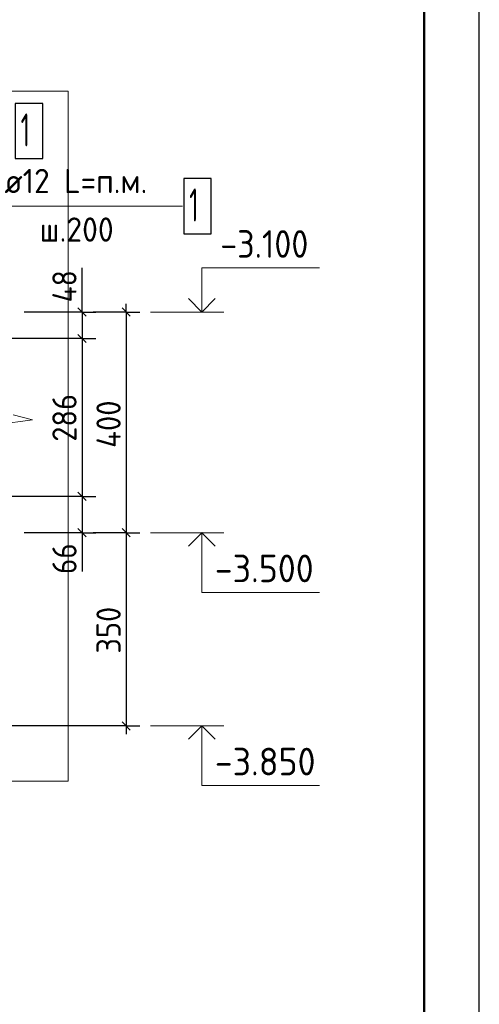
# Model space of a CAD drawing. Header units: millimetres. Extents: x 0 to 21000, y 0 to 29700.
# Tile 10 of 17: x 16831 to 21000, y 7672 to 16593. Entities that reach past the tile are written whole.
import ezdxf

# ---------------------------------------------------------------- set-up
doc = ezdxf.new("R2010")
doc.units = ezdxf.units.MM
for name, color, linetype, lineweight in [('Standard', 7, 'Continuous', 25), ('Высотные отметки', 7, 'Continuous', 25), ('Позиционная метка номер позиции', 7, 'Continuous', 13), ('Примечания', 7, 'Continuous', 13), ('Фоновоя арматура Х1', 52, 'Continuous', 25)]:
    doc.layers.add(name, color=color, linetype=linetype, lineweight=lineweight)
doc.layers.add('Размерная выноска', color=7, linetype='Continuous')
doc.styles.add('ISOCPEUR', font='txt')

msp = doc.modelspace()

# ---------------------------------------------------------------- linework, layer by layer
at = {"layer": 'Standard', "color": 7, "linetype": 'Continuous', "lineweight": -3, "transparency": 33554687}
for p, q in [((17396.8, 13944.6), (17396.8, 14019.6)), ((17796.8, 13944.6), (17796.8, 14019.6)), ((17396.8, 13944.6), (17396.8, 13704.6)), ((17396.8, 13704.6), (17396.8, 12274.6)), ((17396.8, 12274.6), (17396.8, 11944.6)), ((17396.8, 11944.6), (17396.8, 11869.6)), ((17796.8, 11944.6), (17796.8, 10194.6)), ((17796.8, 10194.6), (17796.8, 10119.6))]:
    msp.add_line(p, q, dxfattribs=at)
at = {"layer": 'Standard', "color": 251, "linetype": 'Continuous', "lineweight": -3, "true_color": 0x656565, "transparency": 33554687}
for p, q in [((17396.8, 13944.6), (17271.8, 13944.6)), ((17396.8, 13944.6), (17521.8, 13944.6)), ((17796.8, 13944.6), (17496.8, 13944.6)), ((17796.8, 13944.6), (17671.8, 13944.6)), ((17796.8, 13944.6), (17921.8, 13944.6)), ((17396.8, 13704.6), (17271.8, 13704.6)), ((17396.8, 13704.6), (17521.8, 13704.6)), ((17396.8, 12274.6), (17271.8, 12274.6)), ((17396.8, 12274.6), (17521.8, 12274.6)), ((17396.8, 11944.6), (17271.8, 11944.6)), ((17396.8, 11944.6), (17521.8, 11944.6)), ((17796.8, 11944.6), (17671.8, 11944.6)), ((17796.8, 11944.6), (17921.8, 11944.6)), ((17796.8, 10194.6), (13371.3, 10194.6)), ((17796.8, 10194.6), (17671.8, 10194.6)), ((17796.8, 10194.6), (17921.8, 10194.6))]:
    msp.add_line(p, q, dxfattribs=at)
at = {"layer": 'Standard', "color": 7, "linetype": 'Continuous', "lineweight": 25, "transparency": 33554687}
for p, q in [((17359.3, 13982.1), (17434.3, 13907.1)), ((17759.3, 13982.1), (17834.3, 13907.1)), ((17359.3, 13742.1), (17434.3, 13667.1)), ((17359.3, 12312.1), (17434.3, 12237.1)), ((17359.3, 11982.1), (17434.3, 11907.1)), ((17759.3, 11982.1), (17834.3, 11907.1)), ((17759.3, 10232.1), (17834.3, 10157.1))]:
    msp.add_line(p, q, dxfattribs=at)
msp.add_lwpolyline([(0, 0), (21000, 0), (21000, 29700), (0, 29700), (0, 0)], close=True, dxfattribs=at)
at = {"layer": 'Standard', "color": 7, "linetype": 'Continuous', "lineweight": 50, "transparency": 33554687}
msp.add_lwpolyline([(2000, 29200), (20500, 29200), (20500, 500), (2000, 500), (2000, 29200)], close=True, dxfattribs=at)
at = {"layer": 'Standard', "color": 7, "linetype": 'Continuous', "lineweight": 13, "transparency": 33554687}
msp.add_lwpolyline([(20500, 29200), (2000, 29200), (2000, 6000), (20500, 6000), (20500, 29200)], dxfattribs=at)
at = {"layer": 'Standard', "color": 254, "linetype": 'Continuous', "lineweight": 18, "true_color": 0xc4c4ff, "transparency": 33554687}
msp.add_lwpolyline([(4427.6, 9694.6), (17271.3, 9694.6), (17271.3, 15944.6), (4427.6, 15944.6), (4427.6, 9694.6)], dxfattribs=at)
at = {"layer": 'Standard', "color": 251, "linetype": 'Continuous', "lineweight": -3, "true_color": 0x656565, "transparency": 33554687}
for points in [[(17396.8, 13944.6), (17379.8, 13944.6), (17379.8, 13944.6), (17379.8, 13944.6), (17379.8, 13944.6), (16871.3, 13944.6)], [(17396.8, 13704.6), (17379.8, 13704.6), (17379.8, 13704.6), (17379.8, 13704.6), (17379.8, 13704.6), (16421.3, 13704.6)], [(17396.8, 12274.6), (17379.8, 12274.6), (17379.8, 12274.6), (16421.3, 12274.6)], [(17396.8, 11944.6), (17379.8, 11944.6), (17379.8, 11944.6), (16871.3, 11944.6)], [(17796.8, 11944.6), (17779.8, 11944.6), (17779.8, 11944.6), (17496.8, 11944.6)]]:
    msp.add_lwpolyline(points, dxfattribs=at)
at = {"layer": 'Standard', "color": 7, "linetype": 'Continuous', "lineweight": -3, "transparency": 33554687}
msp.add_lwpolyline([(17796.8, 13944.6), (17796.8, 12839.7), (17796.8, 12839.7), (17796.8, 11944.6)], dxfattribs=at)
at = {"layer": 'Высотные отметки', "color": 7, "linetype": 'Continuous', "lineweight": 13, "transparency": 33554687}
for p, q in [((18683.7, 13944.6), (18017, 13944.6)), ((18683.7, 11944.6), (18017, 11944.6)), ((18683.7, 10194.6), (18017, 10194.6))]:
    msp.add_line(p, q, dxfattribs=at)
for points in [[(18483.7, 13944.6), (18483.7, 14344.6), (19550.3, 14344.6)], [(18483.7, 11944.6), (18483.7, 11404.6), (19550.3, 11404.6)], [(18483.7, 10194.6), (18483.7, 9654.6), (19550.3, 9654.6)]]:
    msp.add_lwpolyline(points, dxfattribs=at)
at = {"layer": 'Высотные отметки', "color": 7, "linetype": 'Continuous', "lineweight": 35, "transparency": 33554687}
for points in [[(18362.6, 14065.7), (18483.7, 13944.6), (18604.7, 14065.7)], [(18362.6, 11823.5), (18483.7, 11944.6), (18604.7, 11823.5)], [(18362.6, 10073.5), (18483.7, 10194.6), (18604.7, 10073.5)]]:
    msp.add_lwpolyline(points, dxfattribs=at)
at = {"layer": 'Позиционная метка номер позиции', "color": 7, "linetype": 'Continuous', "lineweight": 13, "transparency": 33554687}
msp.add_lwpolyline([(18308.5, 14904.6), (16548.5, 14904.6), (16548.5, 12334.6)], dxfattribs=at)
at = {"layer": 'Примечания', "color": 7, "linetype": 'Continuous', "lineweight": 13, "transparency": 33554687}
for p, q in [((16946.3, 12967.6), (16596.3, 12921.6)), ((16771.3, 13013.6), (16946.3, 12967.6))]:
    msp.add_line(p, q, dxfattribs=at)
at = {"layer": 'Размерная выноска', "color": 7, "linetype": 'Continuous', "lineweight": -3, "transparency": 33554687}
for p, q in [((17396.8, 13944.6), (17396.8, 14344.6)), ((17396.8, 11944.6), (17396.8, 11594.6))]:
    msp.add_line(p, q, dxfattribs=at)
at = {"layer": 'Фоновоя арматура Х1', "color": 7, "linetype": 'Continuous', "lineweight": 25, "transparency": 33554687}
for points in [[(16789.5, 15334.6), (17039.5, 15334.6), (17039.5, 15834.6), (16789.5, 15834.6), (16789.5, 15334.6)], [(18318.5, 14654.6), (18568.5, 14654.6), (18568.5, 15154.6), (18318.5, 15154.6), (18318.5, 14654.6)]]:
    msp.add_lwpolyline(points, dxfattribs=at)

# ---------------------------------------------------------------- texts
at = {"layer": 'Standard', "color": 7, "linetype": 'Continuous', "lineweight": 25, "transparency": 33554687, "char_height": 220, "attachment_point": 7, "rotation": 90, "style": 'ISOCPEUR'}
for s, insert, width in [('\\W0.88;48', (17346.8, 14032.1), 426.797), ('\\W0.91;286', (17346.8, 12769.6), 561.981), ('\\W0.92;400', (17746.8, 12713.6), 584.438), ('\\W0.87;66', (17346.8, 11571.1), 403.94), ('\\W0.91;350', (17746.8, 10849.6), 561.988)]:
    msp.add_mtext(s, dxfattribs=dict(at, insert=insert, width=width))
at = {"layer": 'Высотные отметки', "color": 7, "linetype": 'Continuous', "lineweight": 25, "transparency": 33554687, "char_height": 250, "attachment_point": 7, "style": 'ISOCPEUR'}
for s, insert, width in [('\\W0.90;-3.100', (18650.3, 14436.3), 1011.772), ('\\W0.95;-3.500', (18600.3, 11496.3), 1067.857), ('\\W0.95;-3.850', (18600.3, 9746.3), 1067.857)]:
    msp.add_mtext(s, dxfattribs=dict(at, insert=insert, width=width))
at = {"layer": 'Фоновоя арматура Х1', "color": 7, "linetype": 'Continuous', "lineweight": 13, "transparency": 33554687, "attachment_point": 7, "style": 'ISOCPEUR'}
for s, insert, char_height, width in [('\\W0.56;1', (16839.5, 15444.6), 300, 233.333), ('\\W0.94;ø12 L=п.м. ', (16692.5, 15021.9), 220, 1599.154), ('\\W0.56;1', (18368.5, 14764.6), 300, 233.343), ('\\W0.95;ш.200 ', (17011.5, 14581.9), 220, 962.122)]:
    msp.add_mtext(s, dxfattribs=dict(at, insert=insert, char_height=char_height, width=width))

doc.saveas('drawing.dxf')
